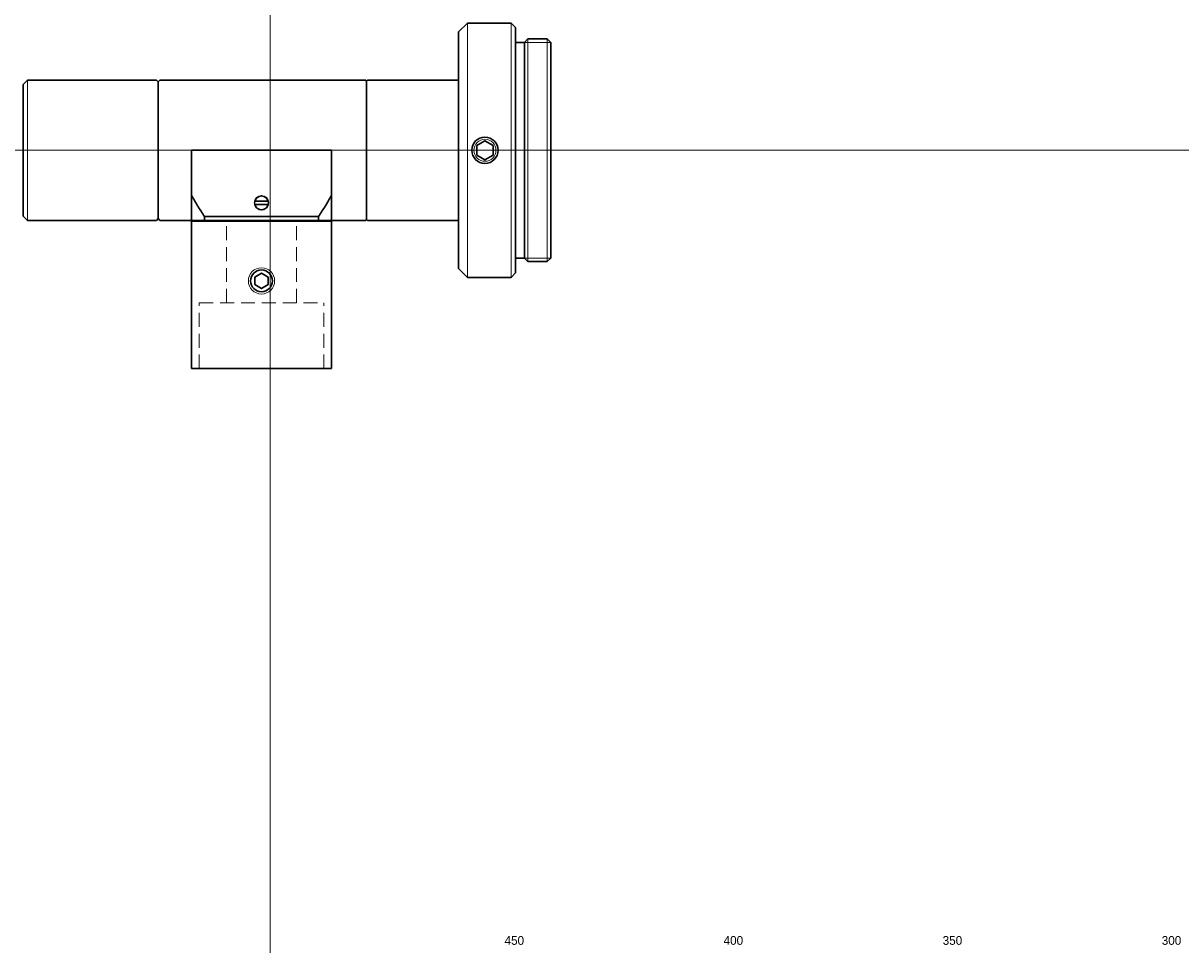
# Model space of a CAD drawing. Header units: millimetres. Extents: x 22 to 333, y -241 to 65.
# Tile 2 of 4: x 22 to 154, y -41 to 65. Entities that reach past the tile are written whole.
import ezdxf
from ezdxf.enums import TextEntityAlignment as Align

# ---------------------------------------------------------------- set-up
doc = ezdxf.new("R2010")
doc.units = ezdxf.units.MM
doc.header["$LTSCALE"] = 0.25
doc.linetypes.add('HIDDEN', pattern=[9.525, 6.35, -3.175])
doc.layers.add('00_補助線', color=252, linetype='Continuous', lineweight=0, plot=False)
for name, color, linetype, lineweight in [('01_外形線', 7, 'Continuous', 30), ('03_細線', 7, 'Continuous', 9), ('03_ﾈｼﾞ・ﾛｰﾚｯﾄ・遮光線', 7, 'Continuous', 9), ('05_隠れ線', 3, 'HIDDEN', 20), ('06_面取線', 7, 'Continuous', 9), ('50_ｸﾞﾘｯﾄﾞ50', 253, 'Continuous', 25)]:
    doc.layers.add(name, color=color, linetype=linetype, lineweight=lineweight)
doc.styles.add('VS Standard', font='txt', dxfattribs={"height": 3})

# ---------------------------------------------------------------- blocks, each defined once
blk = doc.blocks.new('HM30##')
at = {"layer": '01_外形線'}
blk.add_lwpolyline([(-0.75, -0.43), (0, -0.87), (0.75, -0.43), (0.75, 0.43), (0, 0.87), (-0.75, 0.43)], close=True, dxfattribs=at)
blk.add_circle((0, 0), 1.25, dxfattribs=at)
at = {"layer": '03_ﾈｼﾞ・ﾛｰﾚｯﾄ・遮光線'}
blk.add_circle((0, 0), 1.5, dxfattribs=at)

msp = doc.modelspace()

# ---------------------------------------------------------------- linework, layer by layer
at = {"layer": '00_補助線'}
for direction in [(0, 1), (1, 0)]:
    msp.add_xline((50, 50), direction, dxfattribs=at)
at = {"layer": '01_外形線'}
for p, q in [((71.5, 63.5), (72.5, 64.5)), ((71.5, 63.5), (71.5, 36.5)), ((77.5, 64.5), (72.5, 64.5)), ((77.5, 64.5), (78, 64)), ((78, 64), (78, 36)), ((79, 62.3), (78, 62.3)), ((79, 62.3), (79.4, 62.7)), ((79, 62.3), (79, 37.7)), ((79.4, 62.7), (81.6, 62.7)), ((81.6, 62.7), (82, 62.3)), ((82, 62.3), (82, 37.7)), ((21.8, 57.5), (22.3, 58)), ((21.8, 57.5), (21.8, 42.5)), ((37, 58), (22.3, 58)), ((37, 58), (37.2, 57.8)), ((37.2, 57.8), (37.4, 58)), ((37.2, 57.8), (37.2, 42.2)), ((37.4, 58), (60.9, 58)), ((60.9, 58), (61, 57.9)), ((60.9, 58), (61, 57.9)), ((61, 57.9), (61.1, 58)), ((61, 57.9), (61.1, 58)), ((61, 42.1), (61, 57.9)), ((61, 42.1), (61, 57.9)), ((71.5, 58), (61.1, 58)), ((41, 50), (57, 50)), ((41, 50), (41, 44.88)), ((57, 44.88), (57, 50)), ((41, 42), (41, 44.88)), ((48.24, 44.2), (49.76, 44.2)), ((49.76, 43.8), (48.24, 43.8)), ((57, 44.88), (57, 42)), ((21.8, 42.5), (22.3, 42)), ((42.5, 42.45), (55.5, 42.45)), ((42.5, 42), (42.5, 42.45)), ((55.5, 42), (55.5, 42.45)), ((37, 42), (22.3, 42)), ((37, 42), (37.2, 42.2)), ((37.2, 42.2), (37.4, 42)), ((37.4, 42), (41, 42)), ((41, 42), (41, 25.1)), ((41, 42), (57, 42)), ((41.1, 42), (41, 41.9)), ((57, 41.9), (41, 41.9)), ((42.5, 42), (46.67, 42)), ((46.67, 42), (51.33, 42)), ((51.33, 42), (55.5, 42)), ((57, 41.9), (56.9, 42)), ((57, 42), (57, 25.1)), ((60.9, 42), (57, 42)), ((61, 42.1), (60.9, 42)), ((61, 42.1), (60.9, 42)), ((61, 42.1), (61.1, 42)), ((61, 42.1), (61.1, 42)), ((61.1, 42), (71.5, 42)), ((79, 37.7), (78, 37.7)), ((79, 37.7), (79.4, 37.3)), ((79.4, 37.3), (81.6, 37.3)), ((81.6, 37.3), (82, 37.7)), ((71.5, 36.5), (72.5, 35.5)), ((77.5, 35.5), (78, 36)), ((77.5, 35.5), (72.5, 35.5)), ((41, 25.1), (57, 25.1))]:
    msp.add_line(p, q, dxfattribs=at)
at = {"layer": '01_外形線', "ltscale": 0.5}
msp.add_lwpolyline([(73.56, 49.46), (74.5, 48.92), (75.44, 49.46), (75.44, 50.54), (74.5, 51.08), (73.56, 50.54)], close=True, dxfattribs=at)
at = {"layer": '01_外形線'}
for centre, radius in [((74.5, 50), 1.5), ((49, 44), 0.8)]:
    msp.add_circle(centre, radius, dxfattribs=at)
for start, end in [(14.7893, 165.2107), (194.7893, 345.2107)]:
    msp.add_arc((49, 44), 0.784, start, end, dxfattribs=at)
for points, knots in [([(41, 44.88), (41.23, 44.46), (41.7, 43.63), (42.23, 42.85), (42.5, 42.45)], [0, 0, 0, 0, 0.499218, 1, 1, 1, 1]), ([(55.5, 42.45), (55.77, 42.84), (56.3, 43.63), (56.77, 44.46), (57, 44.88)], [0, 0, 0, 0, 0.499366, 1, 1, 1, 1]), ([(41, 42), (41.23, 42), (41.7, 42), (42.23, 42), (42.5, 42)], [0, 0, 0, 0, 0.499218, 1, 1, 1, 1]), ([(55.5, 42), (55.74, 42), (56.21, 42), (56.7, 42), (56.95, 42), (57, 42)], [0, 0, 0, 0, 0.446762, 0.894376, 1, 1, 1, 1])]:
    msp.add_open_spline(points, degree=3, knots=knots, dxfattribs=at)
at = {"layer": '03_細線'}
for p, q in [((82, 62.3), (79, 62.3)), ((79.4, 62.7), (79.4, 37.3)), ((81.6, 62.7), (81.6, 37.3)), ((82, 37.7), (79, 37.7))]:
    msp.add_line(p, q, dxfattribs=at)
at = {"layer": '03_ﾈｼﾞ・ﾛｰﾚｯﾄ・遮光線'}
msp.add_circle((74.5, 50), 1.25, dxfattribs=at)
at = {"layer": '05_隠れ線'}
for p, q in [((45, 32.6), (45, 42)), ((53, 32.6), (53, 42)), ((41.9, 32.6), (56.1, 32.6)), ((41.9, 25.1), (41.9, 32.6)), ((56.1, 25.1), (56.1, 32.6))]:
    msp.add_line(p, q, dxfattribs=at)
at = {"layer": '06_面取線'}
for p, q in [((72.5, 35.5), (72.5, 64.5)), ((77.5, 35.5), (77.5, 64.5)), ((22.3, 42), (22.3, 58))]:
    msp.add_line(p, q, dxfattribs=at)

# ---------------------------------------------------------------- block references
at = {"layer": '01_外形線'}
msp.add_blockref('HM30##', (49, 35.1), dxfattribs=at)

# ---------------------------------------------------------------- texts
at = {"layer": '50_ｸﾞﾘｯﾄﾞ50', "style": 'VS Standard'}
for s, p in [('450', (77.85, -40.94)), ('400', (102.85, -40.94)), ('350', (127.85, -40.94)), ('300', (152.85, -40.94))]:
    msp.add_text(s, height=1, dxfattribs=at).set_placement(p, align=Align.BOTTOM_CENTER)

doc.saveas('drawing.dxf')
